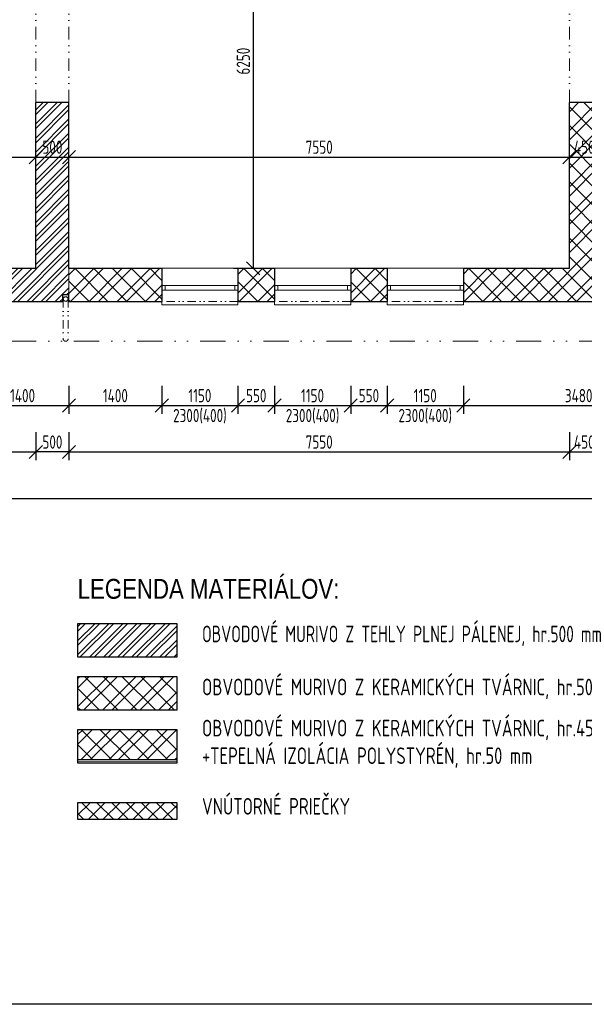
# Model space of a CAD drawing. Header units: millimetres. Extents: x -66400 to 220000, y -39950 to 48800.
# Tile 37 of 48: x 125256 to 133775, y -10600 to 4250. Entities that reach past the tile are written whole.
import ezdxf

# ---------------------------------------------------------------- set-up
doc = ezdxf.new("R2010")
doc.units = ezdxf.units.MM
doc.linetypes.add('DIVIDE', pattern=[31.75, 12.7, -6.35, 0, -6.35, 0, -6.35])
doc.layers.get('Defpoints').update_dxf_attribs({"color": 161})
for name, color, linetype, lineweight in [('A koty', 7, 'Continuous', 5), ('A nad', 7, 'DIVIDE', 9), ('A okná-dvere', 144, 'Continuous', 9), ('A steny', 30, 'Continuous', 30), ('A tenkeciary', 8, 'Continuous', 9), ('A tepel.izolacia', 7, 'BATTING', 5), ('stamp', 1, 'Continuous', 5)]:
    doc.layers.add(name, color=color, linetype=linetype, lineweight=lineweight)
doc.layers.add('A srafy', color=7, linetype='Continuous', lineweight=5, true_color=0x7a7a7a)
doc.styles.add('ARIAL', font='arial.ttf', dxfattribs={"height": 2})
doc.styles.add('ISOCP', font='isocp.shx', dxfattribs={"width": 0.8})
doc.linetypes.add('BATTING', pattern='A,0.00254,-2.54,[134,ltypeshp.shx,S=2.54,R=0,X=-2.54,Y=0],-5.08,[134,ltypeshp.shx,S=2.54,R=180,X=2.54,Y=0],-2.54', length=10.16254)
doc.dimstyles.new('100', dxfattribs={"dimscale": 100, "dimtxt": 2, "dimasz": 2, "dimexe": 1.25, "dimexo": 3, "dimgap": 0.5, "dimtad": 1, "dimdec": 0, "dimrnd": 5, "dimtxsty": 'ISOCP', "dimblk": 'OBLIQUE', "dimcen": 1.4, "dimclrd": 256, "dimclre": 256, "dimclrt": 256, "dimadec": 0, "dimazin": 0, "dimtfac": 1, "dimtdec": 0, "dimtix": 1, "dimtmove": 2, "dimatfit": 0, "dimfxl": 0, "dimarcsym": 0})
pattern_1 = [(45, (99400, -600), (-212.132, 212.132), []), (45, (99541.42, -600), (-212.132, 212.132), []), (135, (99400, -600), (-141.4214, -141.4214), [])]

# ---------------------------------------------------------------- blocks, each defined once
blk = doc.blocks.new('_Oblique')
at = {"color": 0, "linetype": 'ByBlock', "lineweight": -2}
blk.add_line((-0.5, -0.5), (0.5, 0.5), dxfattribs=at)
blk = doc.blocks.new('*D23')
at = {"layer": 'A koty', "lineweight": -2, "transparency": 16777216}
for p, q in [((124600, -1270), (124600, -1695)), ((126000, -1270), (126000, -1695)), ((124600, -1570), (126000, -1570))]:
    blk.add_line(p, q, dxfattribs=at)
at = {"layer": 'Defpoints', "color": 0, "transparency": 16777216}
for p in [(124600, 0), (126000, 0), (126000, -1570)]:
    blk.add_point(p, dxfattribs=at)
at = {"layer": 'A koty', "lineweight": -2, "transparency": 16777216, "xscale": 200, "yscale": 200, "zscale": 200, "rotation": 180}
blk.add_blockref('_Oblique', (124600, -1570), dxfattribs=at)
at = {"layer": 'A koty', "lineweight": -2, "transparency": 16777216, "xscale": 200, "yscale": 200, "zscale": 200}
blk.add_blockref('_Oblique', (126000, -1570), dxfattribs=at)
at = {"layer": 'A koty', "transparency": 16777216, "insert": (125300, -1420), "char_height": 200, "attachment_point": 5, "style": 'ISOCP'}
blk.add_mtext('1400', dxfattribs=at)
blk = doc.blocks.new('*D24')
at = {"layer": 'A koty', "lineweight": -2, "transparency": 16777216}
for p, q in [((126000, -1270), (126000, -1695)), ((127400, -1270), (127400, -1695)), ((126000, -1570), (127400, -1570))]:
    blk.add_line(p, q, dxfattribs=at)
at = {"layer": 'Defpoints', "color": 0, "transparency": 16777216}
for p in [(126000, 0), (127400, 0), (127400, -1570)]:
    blk.add_point(p, dxfattribs=at)
at = {"layer": 'A koty', "lineweight": -2, "transparency": 16777216, "xscale": 200, "yscale": 200, "zscale": 200, "rotation": 180}
blk.add_blockref('_Oblique', (126000, -1570), dxfattribs=at)
at = {"layer": 'A koty', "lineweight": -2, "transparency": 16777216, "xscale": 200, "yscale": 200, "zscale": 200}
blk.add_blockref('_Oblique', (127400, -1570), dxfattribs=at)
at = {"layer": 'A koty', "transparency": 16777216, "insert": (126700, -1420), "char_height": 200, "attachment_point": 5, "style": 'ISOCP'}
blk.add_mtext('1400', dxfattribs=at)
blk = doc.blocks.new('*D25')
at = {"layer": 'A koty', "lineweight": -2, "transparency": 16777216}
for p, q in [((127400, -1270), (127400, -1695)), ((128550, -1270), (128550, -1695)), ((127400, -1570), (128550, -1570))]:
    blk.add_line(p, q, dxfattribs=at)
at = {"layer": 'Defpoints', "color": 0, "transparency": 16777216}
for p in [(127400, 0), (128550, 0), (128550, -1570)]:
    blk.add_point(p, dxfattribs=at)
at = {"layer": 'A koty', "lineweight": -2, "transparency": 16777216, "xscale": 200, "yscale": 200, "zscale": 200, "rotation": 180}
blk.add_blockref('_Oblique', (127400, -1570), dxfattribs=at)
at = {"layer": 'A koty', "lineweight": -2, "transparency": 16777216, "xscale": 200, "yscale": 200, "zscale": 200}
blk.add_blockref('_Oblique', (128550, -1570), dxfattribs=at)
at = {"layer": 'A koty', "transparency": 16777216, "char_height": 200, "attachment_point": 5, "style": 'ISOCP'}
for s, insert in [('1150', (127975, -1420)), ('2300(400)', (127975, -1730))]:
    blk.add_mtext(s, dxfattribs=dict(at, insert=insert))
blk = doc.blocks.new('*D26')
at = {"layer": 'A koty', "lineweight": -2, "transparency": 16777216}
for p, q in [((128550, -1270), (128550, -1695)), ((129100, -1270), (129100, -1695)), ((128550, -1570), (129100, -1570))]:
    blk.add_line(p, q, dxfattribs=at)
at = {"layer": 'Defpoints', "color": 0, "transparency": 16777216}
for p in [(128550, 0), (129100, 0), (129100, -1570)]:
    blk.add_point(p, dxfattribs=at)
at = {"layer": 'A koty', "lineweight": -2, "transparency": 16777216, "xscale": 200, "yscale": 200, "zscale": 200, "rotation": 180}
blk.add_blockref('_Oblique', (128550, -1570), dxfattribs=at)
at = {"layer": 'A koty', "lineweight": -2, "transparency": 16777216, "xscale": 200, "yscale": 200, "zscale": 200}
blk.add_blockref('_Oblique', (129100, -1570), dxfattribs=at)
at = {"layer": 'A koty', "transparency": 16777216, "insert": (128825, -1420), "char_height": 200, "attachment_point": 5, "style": 'ISOCP'}
blk.add_mtext('550', dxfattribs=at)
blk = doc.blocks.new('*D27')
at = {"layer": 'A koty', "lineweight": -2, "transparency": 16777216}
for p, q in [((129100, -1270), (129100, -1695)), ((130250, -1270), (130250, -1695)), ((129100, -1570), (130250, -1570))]:
    blk.add_line(p, q, dxfattribs=at)
at = {"layer": 'Defpoints', "color": 0, "transparency": 16777216}
for p in [(129100, 0), (130250, -25), (130250, -1570)]:
    blk.add_point(p, dxfattribs=at)
at = {"layer": 'A koty', "lineweight": -2, "transparency": 16777216, "xscale": 200, "yscale": 200, "zscale": 200, "rotation": 180}
blk.add_blockref('_Oblique', (129100, -1570), dxfattribs=at)
at = {"layer": 'A koty', "lineweight": -2, "transparency": 16777216, "xscale": 200, "yscale": 200, "zscale": 200}
blk.add_blockref('_Oblique', (130250, -1570), dxfattribs=at)
at = {"layer": 'A koty', "transparency": 16777216, "char_height": 200, "attachment_point": 5, "style": 'ISOCP'}
for s, insert in [('1150', (129675, -1420)), ('2300(400)', (129675, -1730))]:
    blk.add_mtext(s, dxfattribs=dict(at, insert=insert))
blk = doc.blocks.new('*D28')
at = {"layer": 'A koty', "lineweight": -2, "transparency": 16777216}
for p, q in [((130250, -1270), (130250, -1695)), ((130800, -1270), (130800, -1695)), ((130250, -1570), (130800, -1570))]:
    blk.add_line(p, q, dxfattribs=at)
at = {"layer": 'Defpoints', "color": 0, "transparency": 16777216}
for p in [(130800, 0), (130250, -25), (130800, -1570)]:
    blk.add_point(p, dxfattribs=at)
at = {"layer": 'A koty', "lineweight": -2, "transparency": 16777216, "xscale": 200, "yscale": 200, "zscale": 200, "rotation": 180}
blk.add_blockref('_Oblique', (130250, -1570), dxfattribs=at)
at = {"layer": 'A koty', "lineweight": -2, "transparency": 16777216, "xscale": 200, "yscale": 200, "zscale": 200}
blk.add_blockref('_Oblique', (130800, -1570), dxfattribs=at)
at = {"layer": 'A koty', "transparency": 16777216, "insert": (130525, -1420), "char_height": 200, "attachment_point": 5, "style": 'ISOCP'}
blk.add_mtext('550', dxfattribs=at)
blk = doc.blocks.new('*D29')
at = {"layer": 'A koty', "lineweight": -2, "transparency": 16777216}
for p, q in [((130800, -1270), (130800, -1695)), ((131950, -1270), (131950, -1695)), ((130800, -1570), (131950, -1570))]:
    blk.add_line(p, q, dxfattribs=at)
at = {"layer": 'Defpoints', "color": 0, "transparency": 16777216}
for p in [(130800, 0), (131950, 0), (131950, -1570)]:
    blk.add_point(p, dxfattribs=at)
at = {"layer": 'A koty', "lineweight": -2, "transparency": 16777216, "xscale": 200, "yscale": 200, "zscale": 200, "rotation": 180}
blk.add_blockref('_Oblique', (130800, -1570), dxfattribs=at)
at = {"layer": 'A koty', "lineweight": -2, "transparency": 16777216, "xscale": 200, "yscale": 200, "zscale": 200}
blk.add_blockref('_Oblique', (131950, -1570), dxfattribs=at)
at = {"layer": 'A koty', "transparency": 16777216, "char_height": 200, "attachment_point": 5, "style": 'ISOCP'}
for s, insert in [('1150', (131375, -1420)), ('2300(400)', (131375, -1730))]:
    blk.add_mtext(s, dxfattribs=dict(at, insert=insert))
blk = doc.blocks.new('*D30')
at = {"layer": 'A koty', "lineweight": -2, "transparency": 16777216}
for p, q in [((131950, -1270), (131950, -1695)), ((135430, -1270), (135430, -1695)), ((131950, -1570), (135430, -1570))]:
    blk.add_line(p, q, dxfattribs=at)
at = {"layer": 'Defpoints', "color": 0, "transparency": 16777216}
for p in [(131950, 0), (135430, 0), (135430, -1570)]:
    blk.add_point(p, dxfattribs=at)
at = {"layer": 'A koty', "lineweight": -2, "transparency": 16777216, "xscale": 200, "yscale": 200, "zscale": 200, "rotation": 180}
blk.add_blockref('_Oblique', (131950, -1570), dxfattribs=at)
at = {"layer": 'A koty', "lineweight": -2, "transparency": 16777216, "xscale": 200, "yscale": 200, "zscale": 200}
blk.add_blockref('_Oblique', (135430, -1570), dxfattribs=at)
at = {"layer": 'A koty', "transparency": 16777216, "insert": (133690, -1420), "char_height": 200, "attachment_point": 5, "style": 'ISOCP'}
blk.add_mtext('3480', dxfattribs=at)
blk = doc.blocks.new('*D40')
at = {"layer": 'A koty', "lineweight": -2, "transparency": 16777216}
for p, q in [((100500, -1970), (100500, -2395)), ((125500, -1970), (125500, -2395)), ((100500, -2270), (125500, -2270))]:
    blk.add_line(p, q, dxfattribs=at)
at = {"layer": 'Defpoints', "color": 0, "transparency": 16777216}
for p in [(100500, 500), (125500, 500), (125500, -2270)]:
    blk.add_point(p, dxfattribs=at)
at = {"layer": 'A koty', "lineweight": -2, "transparency": 16777216, "xscale": 200, "yscale": 200, "zscale": 200, "rotation": 180}
blk.add_blockref('_Oblique', (100500, -2270), dxfattribs=at)
at = {"layer": 'A koty', "lineweight": -2, "transparency": 16777216, "xscale": 200, "yscale": 200, "zscale": 200}
blk.add_blockref('_Oblique', (125500, -2270), dxfattribs=at)
at = {"layer": 'A koty', "transparency": 16777216, "insert": (113000, -2120), "char_height": 200, "attachment_point": 5, "style": 'ISOCP'}
blk.add_mtext('25000', dxfattribs=at)
blk = doc.blocks.new('*D41')
at = {"layer": 'A koty', "lineweight": -2, "transparency": 16777216}
for p, q in [((126000, -1970), (126000, -2395)), ((133550, -1970), (133550, -2395)), ((126000, -2270), (133550, -2270))]:
    blk.add_line(p, q, dxfattribs=at)
at = {"layer": 'Defpoints', "color": 0, "transparency": 16777216}
for p in [(126000, 500), (133550, 500), (133550, -2270)]:
    blk.add_point(p, dxfattribs=at)
at = {"layer": 'A koty', "lineweight": -2, "transparency": 16777216, "xscale": 200, "yscale": 200, "zscale": 200, "rotation": 180}
blk.add_blockref('_Oblique', (126000, -2270), dxfattribs=at)
at = {"layer": 'A koty', "lineweight": -2, "transparency": 16777216, "xscale": 200, "yscale": 200, "zscale": 200}
blk.add_blockref('_Oblique', (133550, -2270), dxfattribs=at)
at = {"layer": 'A koty', "transparency": 16777216, "insert": (129775, -2120), "char_height": 200, "attachment_point": 5, "style": 'ISOCP'}
blk.add_mtext('7550', dxfattribs=at)
blk = doc.blocks.new('*D44')
at = {"layer": 'A koty', "lineweight": -2, "transparency": 16777216}
for p, q in [((100000, -200), (100000, -3095)), ((146000, -300), (146000, -3095)), ((100000, -2970), (146000, -2970))]:
    blk.add_line(p, q, dxfattribs=at)
at = {"layer": 'Defpoints', "color": 0, "transparency": 16777216}
for p in [(100000, 100), (146000, 0), (146000, -2970)]:
    blk.add_point(p, dxfattribs=at)
at = {"layer": 'A koty', "lineweight": -2, "transparency": 16777216, "xscale": 200, "yscale": 200, "zscale": 200, "rotation": 180}
blk.add_blockref('_Oblique', (100000, -2970), dxfattribs=at)
at = {"layer": 'A koty', "lineweight": -2, "transparency": 16777216, "xscale": 200, "yscale": 200, "zscale": 200}
blk.add_blockref('_Oblique', (146000, -2970), dxfattribs=at)
at = {"layer": 'A koty', "transparency": 16777216, "insert": (123000, -2820), "char_height": 200, "attachment_point": 5, "style": 'ISOCP'}
blk.add_mtext('46000', dxfattribs=at)
blk = doc.blocks.new('*D50')
at = {"layer": 'A koty', "lineweight": -2, "transparency": 16777216}
for p, q in [((109750, 1877), (109750, 2302)), ((125500, 1877), (125500, 2302)), ((109750, 2177), (125500, 2177))]:
    blk.add_line(p, q, dxfattribs=at)
at = {"layer": 'Defpoints', "color": 0, "transparency": 16777216}
for p in [(125500, 2177), (109750, 500), (125500, 500)]:
    blk.add_point(p, dxfattribs=at)
at = {"layer": 'A koty', "lineweight": -2, "transparency": 16777216, "xscale": 200, "yscale": 200, "zscale": 200, "rotation": 180}
blk.add_blockref('_Oblique', (109750, 2177), dxfattribs=at)
at = {"layer": 'A koty', "lineweight": -2, "transparency": 16777216, "xscale": 200, "yscale": 200, "zscale": 200}
blk.add_blockref('_Oblique', (125500, 2177), dxfattribs=at)
at = {"layer": 'A koty', "transparency": 16777216, "insert": (117625, 2327), "char_height": 200, "attachment_point": 5, "style": 'ISOCP'}
blk.add_mtext('15750', dxfattribs=at)
blk = doc.blocks.new('*D51')
at = {"layer": 'A koty', "lineweight": -2, "transparency": 16777216}
for p, q in [((125500, 1877), (125500, 2302)), ((126000, 1877), (126000, 2302)), ((125500, 2177), (126000, 2177))]:
    blk.add_line(p, q, dxfattribs=at)
at = {"layer": 'Defpoints', "color": 0, "transparency": 16777216}
for p in [(126000, 2177), (125500, 500), (126000, 500)]:
    blk.add_point(p, dxfattribs=at)
at = {"layer": 'A koty', "lineweight": -2, "transparency": 16777216, "xscale": 200, "yscale": 200, "zscale": 200, "rotation": 180}
blk.add_blockref('_Oblique', (125500, 2177), dxfattribs=at)
at = {"layer": 'A koty', "lineweight": -2, "transparency": 16777216, "xscale": 200, "yscale": 200, "zscale": 200}
blk.add_blockref('_Oblique', (126000, 2177), dxfattribs=at)
at = {"layer": 'A koty', "transparency": 16777216, "insert": (125750, 2327), "char_height": 200, "attachment_point": 5, "style": 'ISOCP'}
blk.add_mtext('500', dxfattribs=at)
blk = doc.blocks.new('*D52')
at = {"layer": 'A koty', "lineweight": -2, "transparency": 16777216}
for p, q in [((126000, 1877), (126000, 2302)), ((133550, 1877), (133550, 2302)), ((126000, 2177), (133550, 2177))]:
    blk.add_line(p, q, dxfattribs=at)
at = {"layer": 'Defpoints', "color": 0, "transparency": 16777216}
for p in [(133550, 2177), (126000, 500), (133550, 500)]:
    blk.add_point(p, dxfattribs=at)
at = {"layer": 'A koty', "lineweight": -2, "transparency": 16777216, "xscale": 200, "yscale": 200, "zscale": 200, "rotation": 180}
blk.add_blockref('_Oblique', (126000, 2177), dxfattribs=at)
at = {"layer": 'A koty', "lineweight": -2, "transparency": 16777216, "xscale": 200, "yscale": 200, "zscale": 200}
blk.add_blockref('_Oblique', (133550, 2177), dxfattribs=at)
at = {"layer": 'A koty', "transparency": 16777216, "insert": (129775, 2327), "char_height": 200, "attachment_point": 5, "style": 'ISOCP'}
blk.add_mtext('7550', dxfattribs=at)
blk = doc.blocks.new('*D53')
at = {"layer": 'A koty', "lineweight": -2, "transparency": 16777216}
for p, q in [((133550, 1877), (133550, 2302)), ((134000, 1877), (134000, 2302)), ((133550, 2177), (134000, 2177))]:
    blk.add_line(p, q, dxfattribs=at)
at = {"layer": 'Defpoints', "color": 0, "transparency": 16777216}
for p in [(134000, 2177), (133550, 500), (134000, 500)]:
    blk.add_point(p, dxfattribs=at)
at = {"layer": 'A koty', "lineweight": -2, "transparency": 16777216, "xscale": 200, "yscale": 200, "zscale": 200, "rotation": 180}
blk.add_blockref('_Oblique', (133550, 2177), dxfattribs=at)
at = {"layer": 'A koty', "lineweight": -2, "transparency": 16777216, "xscale": 200, "yscale": 200, "zscale": 200}
blk.add_blockref('_Oblique', (134000, 2177), dxfattribs=at)
at = {"layer": 'A koty', "transparency": 16777216, "insert": (133775, 2327), "char_height": 200, "attachment_point": 5, "style": 'ISOCP'}
blk.add_mtext('450', dxfattribs=at)
blk = doc.blocks.new('*D115')
at = {"layer": 'A koty', "lineweight": -2, "transparency": 16777216}
for p, q in [((133550, -1970), (133550, -2395)), ((134000, -1970), (134000, -2395)), ((133550, -2270), (134000, -2270))]:
    blk.add_line(p, q, dxfattribs=at)
at = {"layer": 'Defpoints', "color": 0, "transparency": 16777216}
for p in [(133550, 500), (134000, 500), (134000, -2270)]:
    blk.add_point(p, dxfattribs=at)
at = {"layer": 'A koty', "lineweight": -2, "transparency": 16777216, "xscale": 200, "yscale": 200, "zscale": 200, "rotation": 180}
blk.add_blockref('_Oblique', (133550, -2270), dxfattribs=at)
at = {"layer": 'A koty', "lineweight": -2, "transparency": 16777216, "xscale": 200, "yscale": 200, "zscale": 200}
blk.add_blockref('_Oblique', (134000, -2270), dxfattribs=at)
at = {"layer": 'A koty', "transparency": 16777216, "insert": (133775, -2120), "char_height": 200, "attachment_point": 5, "style": 'ISOCP'}
blk.add_mtext('450', dxfattribs=at)
blk = doc.blocks.new('*D116')
at = {"layer": 'A koty', "lineweight": -2, "transparency": 16777216}
for p, q in [((125500, -1970), (125500, -2395)), ((126000, -1970), (126000, -2395)), ((126000, -2270), (125500, -2270))]:
    blk.add_line(p, q, dxfattribs=at)
at = {"layer": 'Defpoints', "color": 0, "transparency": 16777216}
for p in [(125500, 500), (126000, 500), (125500, -2270)]:
    blk.add_point(p, dxfattribs=at)
at = {"layer": 'A koty', "lineweight": -2, "transparency": 16777216, "xscale": 200, "yscale": 200, "zscale": 200, "rotation": 180}
blk.add_blockref('_Oblique', (125500, -2270), dxfattribs=at)
at = {"layer": 'A koty', "lineweight": -2, "transparency": 16777216, "xscale": 200, "yscale": 200, "zscale": 200}
blk.add_blockref('_Oblique', (126000, -2270), dxfattribs=at)
at = {"layer": 'A koty', "transparency": 16777216, "insert": (125750, -2120), "char_height": 200, "attachment_point": 5, "style": 'ISOCP'}
blk.add_mtext('500', dxfattribs=at)
blk = doc.blocks.new('*D141')
at = {"layer": 'A koty', "lineweight": -2, "transparency": 16777216}
for p, q in [((138700, 14000), (95555, 14000)), ((95680, 0), (95680, 14000)), ((99800, 0), (95555, 0))]:
    blk.add_line(p, q, dxfattribs=at)
at = {"layer": 'Defpoints', "color": 0, "transparency": 16777216}
for p in [(95680, 14000), (139000, 14000), (100100, 0)]:
    blk.add_point(p, dxfattribs=at)
at = {"layer": 'A koty', "lineweight": -2, "transparency": 16777216, "xscale": 200, "yscale": 200, "zscale": 200}
for p, rotation in [((95680, 14000), 90), ((95680, 0), 270)]:
    blk.add_blockref('_Oblique', p, dxfattribs=dict(at, rotation=rotation))
at = {"layer": 'A koty', "transparency": 16777216, "insert": (95530, 7000), "char_height": 200, "attachment_point": 5, "rotation": 90, "style": 'ISOCP'}
blk.add_mtext('14000', dxfattribs=at)
blk = doc.blocks.new('*D165')
at = {"layer": 'A koty', "lineweight": -2, "transparency": 16777216}
for p, q in [((128480, 6750), (128905, 6750)), ((128780, 6750), (128780, 500)), ((128480, 500), (128905, 500))]:
    blk.add_line(p, q, dxfattribs=at)
at = {"layer": 'Defpoints', "color": 0, "transparency": 16777216}
for p in [(126000, 6750), (126000, 500), (128780, 500)]:
    blk.add_point(p, dxfattribs=at)
at = {"layer": 'A koty', "lineweight": -2, "transparency": 16777216, "xscale": 200, "yscale": 200, "zscale": 200}
for p, rotation in [((128780, 6750), 90), ((128780, 500), 270)]:
    blk.add_blockref('_Oblique', p, dxfattribs=dict(at, rotation=rotation))
at = {"layer": 'A koty', "transparency": 16777216, "insert": (128630, 3625), "char_height": 200, "attachment_point": 5, "rotation": 90, "style": 'ISOCP'}
blk.add_mtext('6250', dxfattribs=at)

msp = doc.modelspace()

# ---------------------------------------------------------------- hatches: boundary and pattern name
at = {"layer": 'A srafy'}
h = msp.add_hatch(dxfattribs=at)
h.set_pattern_fill('ZDIVO-OBECNE', color=256, scale=50)
h.set_pattern_definition([(45, (35000, 0), (-106.06602, 106.06602), []), (45, (35070.71, 0), (-106.06602, 106.06602), [])])
h.paths.add_polyline_path([(126000, 3000), (125500, 3000), (125500, 500), (124600, 500), (124600, 0), (125900, 0), (125900, 100), (126000, 100), (126000, 500)])
h = msp.add_hatch(dxfattribs=at)
h.set_pattern_fill('ZDIVO-STR_PEV', color=256, scale=100)
h.set_pattern_definition([(45, (100000, 0), (-212.132, 212.132), []), (45, (100141.42, 0), (-212.132, 212.132), []), (135, (100000, 0), (-141.4214, -141.4214), [])])
h.paths.add_polyline_path([(134000, 0), (134000, 500), (134000, 3000), (133550, 3000), (133550, 500), (131950, 500), (131950, 0)])
h.paths.add_polyline_path([(130250, 0), (130800, 0), (130800, 500), (130250, 500)])
h.paths.add_polyline_path([(128550, 0), (129100, 0), (129100, 500), (128550, 500)])
h.paths.add_polyline_path([(126000, 500), (126000, 100), (126000, 0), (127400, 0), (127400, 500)])
h = msp.add_hatch(dxfattribs=at)
h.set_pattern_fill('ZDIVO-OBECNE', color=256, scale=50)
h.set_pattern_definition([(45, (36000, 0), (-106.06602, 106.06602), []), (45, (36070.71, 0), (-106.06602, 106.06602), [])])
h.paths.add_polyline_path([(126130.3, -4859.2), (126130.3, -5359.2), (127630.3, -5359.2), (127630.3, -4859.2)])
h = msp.add_hatch(dxfattribs=at)
h.set_pattern_fill('ZDIVO-STR_PEV', color=256, scale=100)
h.set_pattern_definition(pattern_1)
h.paths.add_polyline_path([(126130.3, -5659.2), (126130.3, -6159.2), (127630.3, -6159.2), (127630.3, -5659.2)])
h = msp.add_hatch(dxfattribs=at)
h.set_pattern_fill('ZDIVO-STR_PEV', color=256, scale=100)
h.set_pattern_definition(pattern_1)
h.paths.add_polyline_path([(126130.3, -6459.2), (126130.3, -6909.2), (127630.3, -6909.2), (127630.3, -6459.2)])
h = msp.add_hatch(dxfattribs=at)
h.set_pattern_fill('ANSI37', color=256, scale=50)
h.set_pattern_definition([(45, (101000, -100), (-112.2532, 112.2532), []), (135, (101000, -100), (-112.2532, -112.2532), [])])
h.paths.add_polyline_path([(126130.3, -7559.2), (126130.3, -7809.2), (127630.3, -7809.2), (127630.3, -7559.2)])

# ---------------------------------------------------------------- linework, layer by layer
at = {"layer": 'A nad', "ltscale": 15}
for p, q in [((125500, 3000), (125500, 5500)), ((126000, 3000), (126000, 5500)), ((133550, 3000), (133550, 5500))]:
    msp.add_line(p, q, dxfattribs=at)
at = {"layer": 'A nad', "ltscale": 10}
for p, q in [((125912.5, 37.5), (125912.5, -562.5)), ((125987.5, 37.5), (125987.5, -562.5)), ((128550, 0), (127400, 0)), ((130250, 0), (129100, 0)), ((131950, 0), (130800, 0))]:
    msp.add_line(p, q, dxfattribs=at)
at = {"layer": 'A nad', "ltscale": 30}
msp.add_lwpolyline([(146600, 14600), (138400, 14600), (138400, 11600), (99400, 11600), (99400, -600), (146600, -600)], close=True, dxfattribs=at)
at = {"layer": 'A nad', "ltscale": 10}
msp.add_circle((125950, -562.5), 37.5, dxfattribs=at)
at = {"layer": 'A okná-dvere'}
for points in [[(127400, 240), (127450, 240), (127450, 170), (127400, 170)], [(127450, 170), (128500, 170), (128500, 240), (127450, 240)], [(128500, 240), (128550, 240), (128550, 170), (128500, 170)], [(129100, 240), (129150, 240), (129150, 170), (129100, 170)], [(129150, 170), (130200, 170), (130200, 240), (129150, 240)], [(130200, 240), (130250, 240), (130250, 170), (130200, 170)], [(130800, 240), (130850, 240), (130850, 170), (130800, 170)], [(130850, 170), (131900, 170), (131900, 240), (130850, 240)], [(131900, 240), (131950, 240), (131950, 170), (131900, 170)]]:
    msp.add_lwpolyline(points, close=True, dxfattribs=at)
at = {"layer": 'A steny'}
for p, q in [((125500, 500), (125500, 3000)), ((126000, 3000), (125500, 3000)), ((126000, 500), (126000, 3000)), ((133550, 500), (133550, 3000)), ((134000, 3000), (133550, 3000)), ((124600, 500), (125500, 500)), ((126000, 500), (127400, 500)), ((127400, 500), (127400, 0)), ((128550, 500), (128550, 0)), ((128550, 500), (129100, 500)), ((129100, 500), (129100, 0)), ((130250, 500), (130250, 0)), ((130250, 500), (130800, 500)), ((130800, 500), (130800, 0)), ((131950, 500), (131950, 0)), ((131950, 500), (133550, 500)), ((124600, 0), (125900, 0)), ((126000, 100), (125900, 100)), ((125900, 100), (125900, 0)), ((126000, 0), (126000, 100)), ((126000, 0), (127400, 0)), ((128550, 0), (129100, 0)), ((130250, 0), (130800, 0)), ((131950, 0), (135430, 0))]:
    msp.add_line(p, q, dxfattribs=at)
for points in [[(126130.3, -4859.2), (126130.3, -5359.2), (127630.3, -5359.2), (127630.3, -4859.2)], [(126130.3, -5659.2), (126130.3, -6159.2), (127630.3, -6159.2), (127630.3, -5659.2)], [(126130.3, -6459.2), (126130.3, -6959.2), (127630.3, -6959.2), (127630.3, -6459.2)], [(126130.3, -7559.2), (126130.3, -7809.2), (127630.3, -7809.2), (127630.3, -7559.2)]]:
    msp.add_lwpolyline(points, close=True, dxfattribs=at)
msp.add_circle((125950, 37.5), 37.5, dxfattribs=at)
at = {"layer": 'A tenkeciary'}
for p, q in [((126000, 100), (126000, 500)), ((128550, 500), (127400, 500)), ((130250, 500), (129100, 500)), ((131950, 500), (130800, 500)), ((127400, 0), (127400, -50)), ((128550, -50), (128550, 0)), ((129100, 0), (129100, -50)), ((130250, -50), (130250, 0)), ((130800, 0), (130800, -50)), ((131950, -50), (131950, 0)), ((127400, -50), (128550, -50)), ((129100, -50), (130250, -50)), ((130800, -50), (131950, -50)), ((126130.3, -6909.2), (127630.3, -6909.2))]:
    msp.add_line(p, q, dxfattribs=at)
at = {"layer": 'A tepel.izolacia', "ltscale": 2.5}
msp.add_line((126130.3, -6934.2), (127630.3, -6934.2), dxfattribs=at)
at = {"layer": 'Defpoints'}
msp.add_lwpolyline([(94000, 19100), (157000, 19100), (157000, -10600), (94000, -10600)], close=True, dxfattribs=at)

# ---------------------------------------------------------------- texts
at = {"char_height": 250, "attachment_point": 1, "style": 'ISOCP'}
for s, insert, width in [('OBVODOVÉ MURIVO Z TEHLY PLNEJ PÁLENEJ, hr.500 mm', (128007.3, -4889.2), 6873.575), ('OBVODOVÉ MURIVO Z KERAMICKÝCH TVÁRNIC, hr.500 mm', (128007.3, -5689.2), 7515.341), ('OBVODOVÉ MURIVO Z KERAMICKÝCH TVÁRNIC, hr.450 mm\\P+TEPELNÁ IZOLÁCIA POLYSTYRÉN, hr.50 mm', (128007.3, -6309.2), 6873.575), ('VNÚTORNÉ PRIEČKY', (128007.3, -7489.2), 7515.341)]:
    msp.add_mtext(s, dxfattribs=dict(at, insert=insert, width=width))
at = {"layer": 'stamp', "color": 7, "style": 'ARIAL', "width": 0.8}
msp.add_text('LEGENDA MATERIÁLOV:', height=300, dxfattribs=at).set_placement((126130.3, -4483.7))

# ---------------------------------------------------------------- dimensions: what is measured, and where the dimension line sits
at = {"layer": 'A koty'}
dim = msp.add_linear_dim(base=(95680, 14000), p1=(100100, 0), p2=(139000, 14000), angle=90, dimstyle='100', override={"dimtmove": 0, "dimfxlon": 0}, dxfattribs=at)
dim.commit()
dim.dimension.update_dxf_attribs({"geometry": '*D141', "text_midpoint": (95680, 7000), "dimtype": 160})
dim = msp.add_linear_dim(base=(128780, 500), p1=(126000, 6750), p2=(126000, 500), angle=90, dimstyle='100', dxfattribs=at)
dim.commit()
dim.dimension.update_dxf_attribs({"geometry": '*D165', "text_midpoint": (128630, 3625)})
for base, p1, p2, picture, middle in [((125500, 2177.3), (109750, 500), (125500, 500), '*D50', (117625, 2327.3)), ((126000, 2177.3), (125500, 500), (126000, 500), '*D51', (125750, 2327.3)), ((133550, 2177.3), (126000, 500), (133550, 500), '*D52', (129775, 2327.3)), ((134000, 2177.3), (133550, 500), (134000, 500), '*D53', (133775, 2327.3)), ((126000, -1570), (124600, 0), (126000, 0), '*D23', (125300, -1420)), ((127400, -1570), (126000, 0), (127400, 0), '*D24', (126700, -1420)), ((129100, -1570), (128550, 0), (129100, 0), '*D26', (128825, -1420)), ((130800, -1570), (130250, -25), (130800, 0), '*D28', (130525, -1420)), ((135430, -1570), (131950, 0), (135430, 0), '*D30', (133690, -1420))]:
    dim = msp.add_linear_dim(base=base, p1=p1, p2=p2, dimstyle='100', dxfattribs=at)
    dim.commit()
    dim.dimension.update_dxf_attribs({"geometry": picture, "text_midpoint": middle})
for base, p1, p2, picture, middle in [((125500, -2270), (100500, 500), (125500, 500), '*D40', (113000, -2120)), ((125500, -2270), (126000, 500), (125500, 500), '*D116', (125750, -2120)), ((133550, -2270), (126000, 500), (133550, 500), '*D41', (129775, -2120)), ((134000, -2270), (133550, 500), (134000, 500), '*D115', (133775, -2120))]:
    dim = msp.add_linear_dim(base=base, p1=p1, p2=p2, dimstyle='100', override={"dimtmove": 1}, dxfattribs=at)
    dim.commit()
    dim.dimension.update_dxf_attribs({"geometry": picture, "text_midpoint": middle})
dim = msp.add_linear_dim(base=(146000, -2970), p1=(100000, 100), p2=(146000, 0), dimstyle='100', override={"dimtmove": 1, "dimfxlon": 0}, dxfattribs=at)
dim.commit()
dim.dimension.update_dxf_attribs({"geometry": '*D44', "text_midpoint": (123000, -2970), "dimtype": 160})
for base, p1, p2, picture, middle in [((128550, -1570), (127400, 0), (128550, 0), '*D25', (127975, -1570)), ((130250, -1570), (129100, 0), (130250, -25), '*D27', (129675, -1570)), ((131950, -1570), (130800, 0), (131950, 0), '*D29', (131375, -1570))]:
    dim = msp.add_linear_dim(base=base, p1=p1, p2=p2, text='<>\\X2300(400)', dimstyle='100', dxfattribs=at)
    dim.commit()
    dim.dimension.update_dxf_attribs({"geometry": picture, "text_midpoint": middle})

doc.saveas('drawing.dxf')
